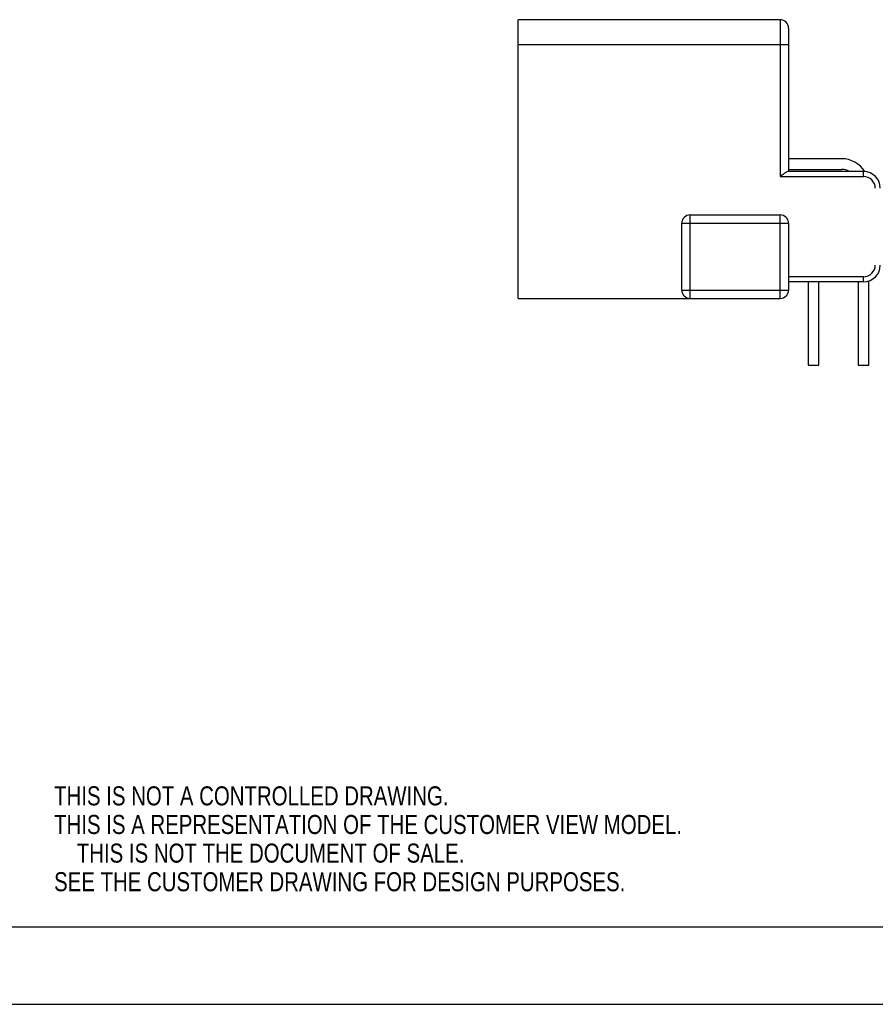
# Model space of a CAD drawing. Extents: x 0 to 420, y 0 to 297.
# Tile 2 of 7: x 171 to 273, y 0 to 118. Entities that reach past the tile are written whole.
import ezdxf

# ---------------------------------------------------------------- set-up
doc = ezdxf.new("R2010")
doc.units = 0
doc.header["$LTSCALE"] = 23.1
doc.layers.get('0').update_dxf_attribs({"linetype": 'CONTINUOUS'})
doc.styles.add('TEXTSTYLE_2', font='txt', dxfattribs={"width": 0.8})

msp = doc.modelspace()

# ---------------------------------------------------------------- linework, layer by layer
at = {"color": 7, "linetype": 'CONTINUOUS'}
for p, q in [((230.3, 84.61), (230.3, 118.01)), ((261.7, 118.01), (230.3, 118.01)), ((261.7, 118.01), (261.7, 99.21)), ((262.7, 117.01), (262.7, 99.81)), ((262.7, 115.01), (230.3, 115.01)), ((269.06, 101.35), (262.7, 101.35)), ((261.7, 99.21), (271.7, 99.21)), ((271.7, 99.81), (262.62, 99.81)), ((262.7, 100.07), (269.06, 100.07)), ((271.7, 99.21), (271.7, 99.81)), ((250.9, 94.61), (261.7, 94.61)), ((250.9, 84.61), (250.9, 94.61)), ((261.7, 84.61), (261.7, 94.61)), ((249.9, 85.61), (249.9, 93.61)), ((249.9, 93.61), (262.7, 93.61)), ((262.7, 93.61), (262.7, 85.61)), ((271.7, 87.21), (262.7, 87.21)), ((271.7, 86.61), (262.7, 86.61)), ((265.06, 86.61), (265.06, 76.61)), ((266.34, 76.61), (266.34, 86.61)), ((271.06, 86.61), (271.06, 76.61)), ((271.7, 86.61), (271.7, 87.21)), ((272.34, 76.61), (272.34, 86.73)), ((249.9, 85.61), (262.7, 85.61)), ((230.3, 84.61), (261.7, 84.61)), ((265.06, 76.61), (266.34, 76.61)), ((271.06, 76.61), (272.34, 76.61)), ((409.21, 9.23), (17.78, 9.23)), ((0, 0), (420, 0))]:
    msp.add_line(p, q, dxfattribs=at)
for centre, radius, start, end in [((261.7, 117.01), 1, 0, 90), ((269.06, 98.07), 3.28, 31.7939, 90), ((269.06, 98.07), 2, 61.7177, 90), ((271.7, 97.81), 2, 0, 90), ((271.7, 97.81), 1.4, 0, 90), ((250.9, 93.61), 1, 90, 180), ((261.7, 93.61), 1, 0, 90), ((271.7, 88.61), 2, 270, 360), ((271.7, 88.61), 1.4, 270, 360), ((250.9, 85.61), 1, 180, 270), ((261.7, 85.61), 1, 270, 360)]:
    msp.add_arc(centre, radius, start, end, dxfattribs=at)
msp.add_open_spline([(262.62, 99.81), (262.58, 99.81), (262.49, 99.78), (262.36, 99.7), (262.2, 99.6), (262.04, 99.47), (261.87, 99.35), (261.76, 99.26), (261.7, 99.21)], degree=3, knots=[0, 0, 0, 0, 0.105218, 0.249341, 0.419932, 0.607125, 0.803057, 1, 1, 1, 1], dxfattribs=at)

# ---------------------------------------------------------------- texts
at = {"color": 2, "linetype": 'CONTINUOUS', "style": 'TEXTSTYLE_2', "width": 0.8}
for s, p in [('THIS IS NOT A CONTROLLED DRAWING.', (174.65, 23.84)), ('THIS IS A REPRESENTATION OF THE CUSTOMER VIEW MODEL.', (174.65, 20.41)), ('    THIS IS NOT THE DOCUMENT OF SALE.', (174.65, 16.98)), ('SEE THE CUSTOMER DRAWING FOR DESIGN PURPOSES.', (174.65, 13.55))]:
    msp.add_text(s, height=2.286, dxfattribs=at).set_placement(p)

doc.saveas('drawing.dxf')
